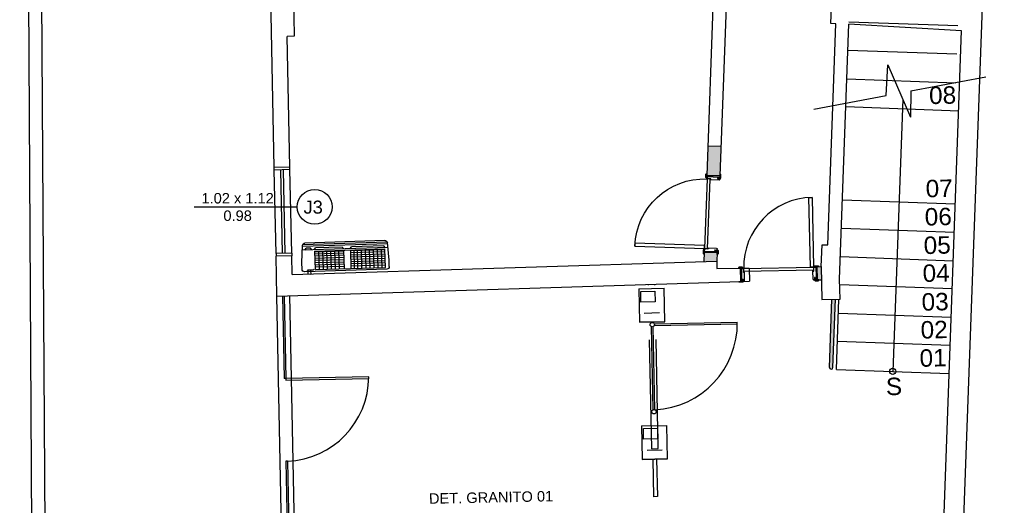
# Model space of a CAD drawing. Header units: inches. Extents: x 352 to 438, y 0 to 186.
# Tile 22 of 40: x 369.67 to 380.96, y 159.31 to 164.89. Entities that reach past the tile are written whole.
import ezdxf

# ---------------------------------------------------------------- set-up
doc = ezdxf.new("R2010")
doc.units = ezdxf.units.IN
doc.header["$MEASUREMENT"] = 0
for name, pattern in [('DASHDOT', [1, 0.5, -0.25, 0, -0.25]), ('DASHDOT2', [0.5, 0.25, -0.125, 0, -0.125]), ('DASHED2', [0.375, 0.25, -0.125]), ('HIDDEN2', [0.1875, 0.125, -0.0625])]:
    doc.linetypes.add(name, pattern=pattern)
for name, color, linetype in [('TJ-CATRACAS', 1, 'Continuous'), ('TJ-CONSTRUIR', 11, 'Continuous'), ('TJ-DEMOLIR', 30, 'HIDDEN2'), ('TJ-ESQUADRIA1', 1, 'Continuous'), ('TJ-ESQUADRIA2', 2, 'Continuous'), ('TJ-ESQUADRIAS', 2, 'Continuous'), ('TJ-GUARDA CORPO', 2, 'Continuous'), ('TJ-PAREDE', 5, 'Continuous'), ('TJ-PAREDECORTE', 5, 'Continuous'), ('TJ-PAREDEMURO', 3, 'Continuous'), ('TJ-PISO', 1, 'Continuous'), ('TJ-PROJECAOACIMA', 1, 'DASHDOT2'), ('TJ-SPLIT', 142, 'Continuous'), ('TJ-TEXTO01', 1, 'Continuous'), ('TJ-TEXTOESQUADRIA', 200, 'Continuous'), ('TJ-VIDRO', 140, 'Continuous')]:
    doc.layers.add(name, color=color, linetype=linetype)
doc.layers.add('TJ-DETBANCADAS', color=4, linetype='DASHDOT', lineweight=13)
doc.styles.add('ARIAL', font='arial.ttf')
doc.styles.get("Standard").update_dxf_attribs({"font": 'arial.ttf'})

# ---------------------------------------------------------------- blocks, each defined once
blk = doc.blocks.new('porta 80')
at = {"layer": 'TJ-ESQUADRIAS'}
for p, q in [((-0.161, 0.888), (-0.047, 0.888)), ((-0.161, 0.879), (-0.161, 0.888)), ((-0.155, 0.879), (-0.161, 0.879)), ((-0.161, 0.871), (-0.155, 0.871)), ((-0.155, 0.871), (-0.155, 0.879)), ((-0.117, 0.863), (-0.153, 0.863)), ((-0.117, 0.862), (-0.117, 0.863)), ((-0.112, 0.862), (-0.117, 0.862)), ((-0.117, 0.859), (-0.112, 0.859)), ((-0.117, 0.855), (-0.117, 0.859)), ((-0.115, 0.853), (-0.117, 0.855)), ((-0.019, 0.853), (-0.115, 0.853)), ((-0.112, 0.859), (-0.112, 0.862)), ((-0.047, 0.888), (-0.011, 0.888)), ((-0.037, 0.879), (-0.037, 0.871)), ((-0.011, 0.879), (-0.037, 0.879)), ((-0.037, 0.871), (-0.011, 0.871)), ((-0.011, 0.888), (-0.011, 0.879)), ((-0.011, 0.871), (-0.011, 0.861)), ((-0.161, 0.05), (-0.155, 0.05)), ((-0.161, 0.042), (-0.161, 0.033)), ((-0.155, 0.042), (-0.161, 0.042)), ((-0.161, 0.033), (-0.087, 0.033)), ((-0.155, 0.05), (-0.155, 0.042)), ((-0.117, 0.058), (-0.153, 0.058)), ((-0.115, 0.068), (-0.117, 0.066)), ((-0.117, 0.066), (-0.117, 0.062)), ((-0.117, 0.062), (-0.112, 0.062)), ((-0.117, 0.059), (-0.117, 0.058)), ((-0.112, 0.059), (-0.117, 0.059)), ((-0.019, 0.068), (-0.115, 0.068)), ((-0.112, 0.062), (-0.112, 0.059)), ((-0.087, 0.033), (-0.011, 0.033)), ((-0.037, 0.05), (-0.011, 0.05)), ((-0.037, 0.042), (-0.037, 0.05)), ((-0.011, 0.042), (-0.037, 0.042)), ((-0.011, 0.05), (-0.011, 0.06)), ((-0.011, 0.033), (-0.011, 0.042))]:
    blk.add_line(p, q, dxfattribs=at)
for points in [[(-0.161, 0.916), (-0.163, 0.913), (-0.164, 0.913), (-0.164, 0.878), (-0.159, 0.878), (-0.156, 0.875), (-0.156, 0.871), (-0.164, 0.871, -0.414214), (-0.172, 0.879), (-0.172, 0.913, -0.414214), (-0.164, 0.921), (-0.161, 0.921)], [(-0.032, 0.878), (-0.035, 0.875), (-0.035, 0.871), (-0.008, 0.871, 0.414214), (0, 0.879), (0, 0.913, 0.414214), (-0.008, 0.921), (-0.011, 0.921), (-0.011, 0.878)], [(-0.119, 0.854, -0.165409), (-0.121, 0.855, 0.159727), (-0.119, 0.862), (-0.118, 0.862), (-0.118, 0.854)], [(-0.161, 0.005), (-0.163, 0.007), (-0.164, 0.007), (-0.164, 0.042), (-0.159, 0.042), (-0.156, 0.045), (-0.156, 0.05), (-0.164, 0.05, 0.414214), (-0.172, 0.042), (-0.172, 0.008, 0.414214), (-0.164, 0), (-0.161, 0)], [(-0.119, 0.067, 0.165409), (-0.121, 0.066, -0.159727), (-0.119, 0.059), (-0.118, 0.059), (-0.118, 0.067)], [(-0.032, 0.042), (-0.035, 0.045), (-0.035, 0.05), (-0.008, 0.05, -0.414214), (0, 0.042), (0, 0.008, -0.414214), (-0.008, 0), (-0.011, 0), (-0.011, 0.042)]]:
    blk.add_lwpolyline(points, format="xyb", close=True, dxfattribs=at)
at = {"layer": 'TJ-ESQUADRIAS', "color": 1, "linetype": 'DASHED2', "ltscale": 5}
blk.add_lwpolyline([(-0.957, 0.825), (-0.957, 0.86), (-0.157, 0.86), (-0.157, 0.825), (-0.957, 0.825)], dxfattribs=at)
at = {"layer": 'TJ-ESQUADRIAS'}
blk.add_lwpolyline([(-0.157, 0.86), (-0.122, 0.86), (-0.122, 0.06), (-0.157, 0.06), (-0.157, 0.86)], dxfattribs=at)
at = {"layer": 'TJ-ESQUADRIAS', "color": 1, "linetype": 'DASHED2', "ltscale": 5}
blk.add_arc((-0.157, 0.86), 0.8, 180, 270, dxfattribs=at)
at = {"layer": 'TJ-ESQUADRIAS'}
for centre, start, end in [((-0.153, 0.871), 180, 270), ((-0.019, 0.861), 270, 0), ((-0.153, 0.05), 90, 180), ((-0.019, 0.06), 0, 90)]:
    blk.add_arc(centre, 0.008, start, end, dxfattribs=at)
at = {"layer": 'TJ-PAREDECORTE', "linetype": 'Continuous'}
for p, q in [((-0.161, 0.9), (-0.011, 0.9)), ((-0.161, 0.02), (-0.011, 0.02))]:
    blk.add_line(p, q, dxfattribs=at)
blk = doc.blocks.new('catraca')
at = {"layer": 'TJ-CATRACAS'}
for p, q in [((0.385, 0), (0, 0)), ((0, -0.29), (0, 0)), ((0.385, 0), (0.385, -0.29)), ((0.385, -0.29), (0.385, 0)), ((0.283, -0.061), (0.283, -0.233)), ((0.385, -0.125), (0.815, -0.125)), ((0.815, -0.165), (0.385, -0.165)), ((0.815, -0.125), (0.815, -0.165)), ((0, -0.29), (0.385, -0.29))]:
    blk.add_line(p, q, dxfattribs=at)
blk.add_lwpolyline([(0.031, -0.107), (0.152, -0.107), (0.152, -0.27), (0.031, -0.27)], close=True, dxfattribs=at)
blk = doc.blocks.new('A$C794E0566')
for p, q in [((0, 0.042, 0), (0, 0.958, 0)), ((0.019, 0.014, 0), (0.019, 0.986, 0)), ((0.225, 1, 0), (0.025, 0.988, 0)), ((0.039, 0.01, 0), (0.039, 0.988, 0)), ((0.08, 0.96, 0), (0.06, 0.945, 0)), ((0.06, 0.896, 0), (0.06, 0.945, 0)), ((0.08, 0.005, 0), (0.08, 0.991, 0)), ((0.3, 1, 0), (0.225, 1, 0)), ((0.32, 0.935, 0), (0.358, 0.935, 0)), ((0.33, 0.03, 0), (0.33, 0.97, 0)), ((0.08, 0.881, 0), (0.06, 0.896, 0)), ((0.08, 0.855, 0), (0.06, 0.84, 0)), ((0.06, 0.531, 0), (0.06, 0.84, 0)), ((0.309, 0.848, 0), (0.097, 0.848, 0)), ((0.097, 0.848, 0), (0.097, 0.043, 0)), ((0.309, 0.801, 0), (0.097, 0.801, 0)), ((0.107, 0.515, 0), (0.107, 0.848, 0)), ((0.13, 0.515, 0), (0.13, 0.848, 0)), ((0.155, 0.515, 0), (0.155, 0.848, 0)), ((0.18, 0.515, 0), (0.18, 0.848, 0)), ((0.205, 0.515, 0), (0.205, 0.848, 0)), ((0.232, 0.515, 0), (0.232, 0.848, 0)), ((0.257, 0.515, 0), (0.257, 0.848, 0)), ((0.282, 0.515, 0), (0.282, 0.848, 0)), ((0.309, 0.848, 0), (0.309, 0.043, 0)), ((0.32, 0.903, 0), (0.358, 0.903, 0)), ((0.358, 0.903, 0), (0.358, 0.871, 0)), ((0.309, 0.755, 0), (0.097, 0.755, 0)), ((0.309, 0.709, 0), (0.097, 0.709, 0)), ((0.309, 0.663, 0), (0.097, 0.663, 0)), ((0.309, 0.616, 0), (0.097, 0.616, 0)), ((0.309, 0.57, 0), (0.097, 0.57, 0)), ((0.08, 0.515, 0), (0.06, 0.531, 0)), ((0.309, 0.515, 0), (0.097, 0.515, 0)), ((0.08, 0.441, 0), (0.06, 0.425, 0)), ((0.06, 0.055, 0), (0.06, 0.425, 0)), ((0.309, 0.435, 0), (0.097, 0.435, 0)), ((0.309, 0.397, 0), (0.097, 0.397, 0)), ((0.309, 0.397, 0), (0.097, 0.397, 0)), ((0.309, 0.359, 0), (0.097, 0.359, 0)), ((0.309, 0.359, 0), (0.097, 0.359, 0)), ((0.107, 0.043, 0), (0.107, 0.435, 0)), ((0.13, 0.043, 0), (0.13, 0.435, 0)), ((0.155, 0.043, 0), (0.155, 0.435, 0)), ((0.18, 0.043, 0), (0.18, 0.435, 0)), ((0.205, 0.043, 0), (0.205, 0.435, 0)), ((0.232, 0.043, 0), (0.232, 0.435, 0)), ((0.257, 0.043, 0), (0.257, 0.435, 0)), ((0.282, 0.043, 0), (0.282, 0.435, 0)), ((0.309, 0.313, 0), (0.097, 0.313, 0)), ((0.309, 0.266, 0), (0.097, 0.266, 0)), ((0.309, 0.266, 0), (0.097, 0.266, 0)), ((0.309, 0.266, 0), (0.097, 0.266, 0)), ((0.309, 0.266, 0), (0.097, 0.266, 0)), ((0.309, 0.22, 0), (0.097, 0.22, 0)), ((0.309, 0.22, 0), (0.097, 0.22, 0)), ((0.309, 0.174, 0), (0.097, 0.174, 0)), ((0.309, 0.174, 0), (0.097, 0.174, 0)), ((0.309, 0.174, 0), (0.097, 0.174, 0)), ((0.309, 0.174, 0), (0.097, 0.174, 0)), ((0.309, 0.128, 0), (0.097, 0.128, 0)), ((0.309, 0.128, 0), (0.097, 0.128, 0)), ((0.225, 0, 0), (0.025, 0.012, 0)), ((0.225, 0, 0), (0.025, 0.012, 0)), ((0.08, 0.04, 0), (0.06, 0.055, 0)), ((0.08, 0.04, 0), (0.06, 0.055, 0)), ((0.309, 0.081, 0), (0.097, 0.081, 0)), ((0.309, 0.081, 0), (0.097, 0.081, 0)), ((0.309, 0.081, 0), (0.097, 0.081, 0)), ((0.309, 0.081, 0), (0.097, 0.081, 0)), ((0.309, 0.043, 0), (0.097, 0.043, 0)), ((0.309, 0.043, 0), (0.097, 0.043, 0)), ((0.3, 0, 0), (0.225, 0, 0)), ((0.3, 0, 0), (0.225, 0, 0))]:
    blk.add_line(p, q)
at = {"lineweight": -3}
blk.add_line((0.318, 0.913, 0), (0.318, 0.913, 0), dxfattribs=at)
for centre, start, end in [((0.03, 0.958, 0), 100, 180), ((0.3, 0.97, 0), 0, 90), ((0.03, 0.042, 0), 180, 260), ((0.03, 0.042, 0), 180, 260), ((0.3, 0.03, 0), 270, 0), ((0.3, 0.03, 0), 270, 0)]:
    blk.add_arc(centre, 0.03, start, end)
blk.add_spline([(0.33, 0.943, 0), (0.31, 0.929, 0), (0.31, 0.897, 0), (0.31, 0.873, 0), (0.302, 0.861, 0)], degree=3, dxfattribs=at)

msp = doc.modelspace()

# ---------------------------------------------------------------- hatches: boundary and pattern name
at = {"layer": 'TJ-CONSTRUIR'}
h = msp.add_hatch(color=256, dxfattribs=at)
h.dxf.hatch_style = 1
h.paths.add_polyline_path([(377.715, 163.432), (377.566, 163.437), (377.553, 163.098), (377.703, 163.092)])
h.paths.add_polyline_path([(377.671, 162.213), (377.521, 162.218), (377.517, 162.108), (377.668, 162.113)])
h = msp.add_hatch(color=256, dxfattribs=at)
h.dxf.hatch_style = 1
h.paths.add_polyline_path([(378.866, 162.051), (378.816, 162.05), (378.819, 161.9), (378.84, 161.901), (378.869, 161.901)])
h = msp.add_hatch(color=256, dxfattribs=at)
h.dxf.hatch_style = 1
h.paths.add_polyline_path([(379.028, 161.677), (378.988, 161.676), (378.96, 160.895, 0.414214), (378.979, 160.874, 0.414214), (379, 160.894)])

# ---------------------------------------------------------------- linework, layer by layer
at = {"layer": 'TJ-CATRACAS'}
for p, q in [((376.774, 161.797), (377.064, 161.803)), ((376.774, 161.797), (376.781, 161.412)), ((377.071, 161.418), (377.064, 161.803)), ((377.009, 161.519), (376.836, 161.515)), ((377.071, 161.418), (376.781, 161.412)), ((376.781, 161.412), (377.071, 161.418)), ((376.95, 161.396), (377.904, 161.415)), ((376.95, 161.376), (377.904, 161.395))]:
    msp.add_line(p, q, dxfattribs=at)
at = {"layer": 'TJ-CATRACAS', "linetype": 'DASHED2', "ltscale": 60}
for p, q in [((376.937, 160.409), (376.917, 161.363)), ((376.957, 160.409), (376.937, 161.363))]:
    msp.add_line(p, q, dxfattribs=at)
at = {"layer": 'TJ-CATRACAS'}
msp.add_lwpolyline([(376.957, 161.77), (376.96, 161.649), (376.797, 161.645), (376.795, 161.767)], close=True, dxfattribs=at)
msp.add_circle((376.927, 161.386), 0.025, dxfattribs=at)
at = {"layer": 'TJ-CATRACAS', "linetype": 'DASHED2', "ltscale": 60}
msp.add_circle((376.947, 160.386), 0.025, dxfattribs=at)
msp.add_arc((376.912, 161.399), 0.991, 272.5698, 0.9237, dxfattribs=at)
at = {"layer": 'TJ-DEMOLIR', "ltscale": 10}
for p, q in [((377.936, 162.033), (378.039, 162.035)), ((378.039, 162.035), (378.042, 161.885)), ((376.921, 159.962), (376.883, 161.849)), ((376.996, 159.964), (376.958, 161.851)), ((377.94, 161.882), (378.042, 161.885)), ((376.921, 159.962), (376.996, 159.964))]:
    msp.add_line(p, q, dxfattribs=at)
at = {"layer": 'TJ-ESQUADRIA1'}
for p, q in [((372.612, 162.2), (372.592, 163.16)), ((372.792, 162.204), (372.772, 163.164))]:
    msp.add_line(p, q, dxfattribs=at)
at = {"layer": 'TJ-ESQUADRIA2'}
for p, q in [((372.592, 163.16), (372.591, 163.19)), ((372.772, 163.164), (372.771, 163.194)), ((372.772, 163.164), (372.592, 163.16)), ((372.687, 162.202), (372.667, 163.161)), ((372.717, 162.202), (372.697, 163.162)), ((372.792, 162.204), (372.612, 162.2)), ((372.612, 162.2), (372.612, 162.17)), ((372.792, 162.204), (372.792, 162.174)), ((372.686, 161.716), (372.706, 160.767)), ((372.706, 161.717), (372.726, 160.768)), ((372.726, 160.768), (372.706, 160.767)), ((372.745, 159.818), (372.725, 159.817)), ((372.725, 159.817), (372.744, 158.867)), ((372.745, 159.818), (372.764, 158.867))]:
    msp.add_line(p, q, dxfattribs=at)
at = {"layer": 'TJ-GUARDA CORPO'}
for p, q in [((378.96, 160.895), (378.988, 161.676)), ((379, 160.894), (379.028, 161.677)), ((378.979, 160.874), (378.979, 160.874))]:
    msp.add_line(p, q, dxfattribs=at)
for start, end in [(177.9284, 267.9284), (267.9284, 357.9284)]:
    msp.add_arc((378.98, 160.894), 0.02, start, end, dxfattribs=at)
at = {"layer": 'TJ-PAREDE'}
for p, q in [((380.387, 155.968), (380.965, 171.937)), ((377.7, 167.145), (377.553, 163.098)), ((377.85, 167.139), (377.703, 163.092)), ((378.977, 164.84), (379.061, 167.148)), ((372.591, 163.19), (372.539, 165.779)), ((372.809, 165.315), (372.821, 164.695)), ((378.94, 162.3), (379.032, 164.838)), ((379.032, 164.838), (378.977, 164.84)), ((379.076, 161.906), (379.182, 164.833)), ((380.475, 164.757), (379.182, 164.833)), ((372.821, 164.695), (372.741, 164.693)), ((372.771, 163.194), (372.741, 164.693)), ((380.271, 159.109), (380.475, 164.757)), ((377.566, 163.437), (377.715, 163.432)), ((372.771, 163.194), (372.591, 163.19)), ((377.703, 163.092), (377.553, 163.098)), ((378.866, 162.052), (378.875, 162.302)), ((378.875, 162.302), (378.94, 162.3)), ((372.792, 162.174), (372.612, 162.17)), ((372.621, 161.714), (372.612, 162.17)), ((372.796, 161.959), (372.792, 162.174)), ((377.521, 162.218), (377.517, 162.108)), ((377.671, 162.213), (377.521, 162.218)), ((377.671, 162.213), (377.668, 162.113)), ((372.796, 161.959), (377.668, 162.113)), ((377.668, 162.113), (377.669, 162.028)), ((378.816, 162.05), (378.866, 162.051)), ((378.816, 162.05), (378.819, 161.9)), ((378.866, 162.052), (378.874, 161.674)), ((377.669, 162.028), (377.936, 162.033)), ((377.936, 162.033), (377.94, 161.882)), ((372.621, 161.714), (377.94, 161.882)), ((378.819, 161.9), (378.869, 161.901)), ((379.081, 161.678), (379.076, 161.906)), ((378.874, 161.674), (379.081, 161.678))]:
    msp.add_line(p, q, dxfattribs=at)
at = {"layer": 'TJ-PAREDEMURO'}
for p, q in [((369.817, 158.455), (369.672, 181.965)), ((369.967, 158.456), (369.85, 177.446))]:
    msp.add_line(p, q, dxfattribs=at)
at = {"layer": 'TJ-PISO'}
for p, q in [((379.148, 163.887), (380.442, 163.84)), ((379.109, 162.818), (380.403, 162.771)), ((379.097, 162.493), (380.392, 162.446)), ((379.086, 162.166), (380.38, 162.119)), ((379.077, 161.846), (380.368, 161.8)), ((372.679, 158.864), (372.621, 161.714)), ((372.829, 158.869), (372.771, 161.719)), ((379.039, 160.872), (379.068, 161.678)), ((379.062, 161.517), (380.356, 161.47)), ((379.051, 161.197), (380.345, 161.15)), ((379.039, 160.872), (380.333, 160.825))]:
    msp.add_line(p, q, dxfattribs=at)
at = {"layer": 'TJ-PROJECAOACIMA', "ltscale": 5}
for p, q in [((379.183, 164.862), (380.477, 164.815)), ((379.171, 164.537), (380.465, 164.49)), ((379.159, 164.207), (380.454, 164.16))]:
    msp.add_line(p, q, dxfattribs=at)
at = {"layer": 'TJ-TEXTO01'}
for p, q in [((379.61, 164.014), (379.631, 164.367)), ((379.631, 164.367), (379.891, 163.765)), ((379.892, 164.067), (380.755, 164.23)), ((378.779, 163.857), (379.61, 164.014)), ((379.802, 163.972), (379.686, 160.849)), ((379.892, 164.067), (379.891, 163.765))]:
    msp.add_line(p, q, dxfattribs=at)
msp.add_circle((379.686, 160.849), 0.0352, dxfattribs=at)
at = {"layer": 'TJ-TEXTOESQUADRIA', "color": 1}
msp.add_line((371.672, 162.737), (372.856, 162.737), dxfattribs=at)
msp.add_circle((373.056, 162.737), 0.2, dxfattribs=at)
at = {"layer": 'TJ-VIDRO'}
msp.add_lwpolyline([(372.726, 160.748), (373.676, 160.767), (373.675, 160.787), (372.726, 160.768)], close=True, dxfattribs=at)
msp.add_arc((372.705, 160.787), 0.97, 272.3245, 0, dxfattribs=at)

# ---------------------------------------------------------------- block references
at = {"layer": 'TJ-CATRACAS', "rotation": 271.1603885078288}
msp.add_blockref('catraca', (377.095, 160.229), dxfattribs=at)
at = {"layer": 'TJ-ESQUADRIA2', "linetype": 'Continuous', "xscale": -1, "rotation": 177.9283536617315}
msp.add_blockref('porta 80', (377.715, 163.112), dxfattribs=at)
at = {"layer": 'TJ-ESQUADRIA2', "linetype": 'Continuous', "rotation": 271.1603887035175}
msp.add_blockref('porta 80', (377.919, 161.871), dxfattribs=at)
at = {"layer": 'TJ-SPLIT', "xscale": -1, "rotation": 91.81050292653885}
msp.add_blockref('A$C794E0566', (373.901, 162.352, 0), dxfattribs=at)

# ---------------------------------------------------------------- texts
at = {"layer": 'TJ-DETBANCADAS', "insert": (374.365, 159.449), "char_height": 0.12, "width": 3.07229, "attachment_point": 1, "rotation": 1.1604, "style": 'ARIAL'}
msp.add_mtext('DET. GRANITO 01', dxfattribs=at)
at = {"layer": 'TJ-TEXTO01', "char_height": 0.2, "attachment_point": 1}
for s, insert, rotation in [('08', (380.1, 164.116), 1.1604), ('07', (380.061, 163.046), 1.1604), ('06', (380.05, 162.722), 1.1604), ('05', (380.038, 162.395), 1.1604), ('04', (380.026, 162.075), 1.1604), ('03', (380.014, 161.745), 1.1604), ('02', (380.003, 161.425), 1.1604), ('01', (379.991, 161.101), 1.1604), ('S', (379.605, 160.775), 1.1032)]:
    msp.add_mtext_dynamic_manual_height_columns(s, width=0.11169, gutter_width=1, heights=[0], dxfattribs=dict(at, insert=insert, rotation=rotation))
at = {"layer": 'TJ-TEXTOESQUADRIA', "color": 1, "insert": (371.619, 162.896), "char_height": 0.12, "attachment_point": 1}
msp.add_mtext_dynamic_manual_height_columns('\\pxqc;1.02 x 1.12\\P0.98', width=1.10575, gutter_width=12.5, heights=[0], dxfattribs=at)
at = {"layer": 'TJ-TEXTOESQUADRIA', "insert": (372.915, 162.809), "char_height": 0.15, "attachment_point": 1}
msp.add_mtext_dynamic_manual_height_columns('\\pxqc;{\\C107;J3}', width=0.24665, gutter_width=12.5, heights=[0], dxfattribs=at)

doc.saveas('drawing.dxf')
